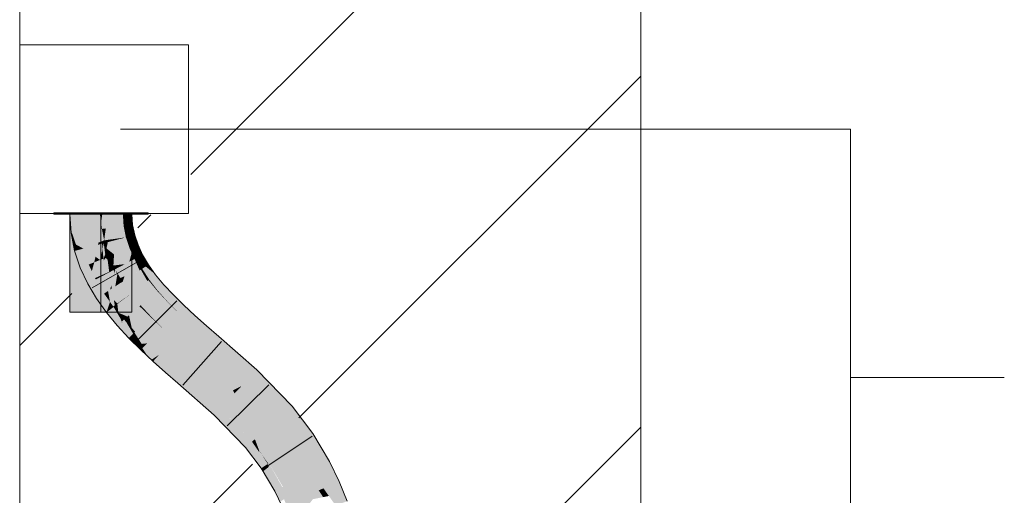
# Model space of a CAD drawing. Extents: x -620 to 3480, y 62 to 1102.
# Tile 219 of 256: x 245.6 to 249.57, y 787.5 to 789.42. Entities that reach past the tile are written whole.
import ezdxf
from ezdxf.lldxf.tags import DXFTag

# ---------------------------------------------------------------- set-up
doc = ezdxf.new("R2010")
doc.units = 0
doc.layers.get('0').update_dxf_attribs({"lineweight": 13})
for name, color, linetype, lineweight, true_color in [('E_Betonbaudose', 1, 'Continuous', 13, 0xff0000), ('E_Detail_Wandschraffur', 7, 'Continuous', 5, 0xc0c0c0), ('E_Leerrohr 25-A06G9STU8I', 7, 'Continuous', 9, 0xff8000), ('E_Leerrohr 25-Shading', 7, 'Continuous', 9, 0xff8000)]:
    doc.layers.add(name, color=color, linetype=linetype, lineweight=lineweight, true_color=true_color)
doc.layers.add('E_Detail_Linie_Text_Bem', color=7, linetype='Continuous', lineweight=13)
tags = doc.linetypes.add('fein_strichliert', pattern=[4, 1, -2, 1]).pattern_tags.tags
tags[8:9] = [DXFTag(74, 4), DXFTag(75, 0), DXFTag(340, '0'), DXFTag(46, 0.0), DXFTag(50, 0.0), DXFTag(44, 0.0), DXFTag(45, 0.0)]
tags[6:7] = [DXFTag(74, 4), DXFTag(75, 0), DXFTag(340, '0'), DXFTag(46, 0.0), DXFTag(50, 0.0), DXFTag(44, 0.0), DXFTag(45, 0.0)]
tags[4:5] = [DXFTag(74, 4), DXFTag(75, 0), DXFTag(340, '0'), DXFTag(46, 0.0), DXFTag(50, 0.0), DXFTag(44, 0.0), DXFTag(45, 0.0)]
tags = doc.linetypes.add('STRICHPUNKT2-A06G9STV8I', pattern=[12.7, 6.35, -3.175, 0, -3.175]).pattern_tags.tags
tags[10:11] = [DXFTag(74, 4), DXFTag(75, 0), DXFTag(340, '0'), DXFTag(46, 0.0), DXFTag(50, 0.0), DXFTag(44, 0.0), DXFTag(45, 0.0)]
tags[8:9] = [DXFTag(74, 4), DXFTag(75, 0), DXFTag(340, '0'), DXFTag(46, 0.0), DXFTag(50, 0.0), DXFTag(44, 0.0), DXFTag(45, 0.0)]
tags[6:7] = [DXFTag(74, 4), DXFTag(75, 0), DXFTag(340, '0'), DXFTag(46, 0.0), DXFTag(50, 0.0), DXFTag(44, 0.0), DXFTag(45, 0.0)]
tags[4:5] = [DXFTag(74, 4), DXFTag(75, 0), DXFTag(340, '0'), DXFTag(46, 0.0), DXFTag(50, 0.0), DXFTag(44, 0.0), DXFTag(45, 0.0)]

# ---------------------------------------------------------------- blocks, each defined once
blk = doc.blocks.new('Shading-A06G9SG58I', base_point=(245.9355, 771.2183))
at = {"layer": 'E_Leerrohr 25-Shading', "color": 31, "true_color": 0xecb67f}
for points in [[(245.8023, 788.6382), (245.7397, 788.6382), (245.8026, 788.6323), (245.7397, 788.6323)], [(245.8388, 788.6382), (245.8023, 788.6382), (245.8387, 788.6323), (245.8026, 788.6323)], [(245.8047, 788.6323), (245.9297, 788.5926), (245.9274, 788.6323)], [(245.9297, 788.5926), (245.8047, 788.6323), (245.9297, 788.3604), (245.8047, 788.5069)], [(245.8387, 788.6323), (245.9297, 788.6323), (245.8388, 788.6382), (245.9297, 788.6382)], [(245.9297, 788.5926), (245.9297, 788.6323), (245.9274, 788.6323)], [(245.9409, 788.6382), (245.9297, 788.6382), (245.9409, 788.6323), (245.9297, 788.6323)], [(245.9362, 788.6323), (245.9297, 788.2382), (245.9362, 788.2382)], [(245.9362, 788.6323), (245.9351, 788.6323), (245.9297, 788.2382), (245.9297, 788.5926)], [(245.9351, 788.6323), (245.9297, 788.6323), (245.9297, 788.5926)], [(245.9362, 788.2382), (246.0547, 788.2382), (245.9362, 788.6323), (246.0547, 788.6323)], [(245.9674, 788.6382), (245.9409, 788.6382), (245.9674, 788.6323), (245.9409, 788.6323)], [(245.9674, 788.6382), (245.9674, 788.6323), (245.9688, 788.6382), (245.9688, 788.6323)], [(246.041, 788.6382), (245.9688, 788.6382), (246.0407, 788.6323), (245.9688, 788.6323)], [(246.0448, 788.6323), (246.0456, 788.6382), (246.0407, 788.6323), (246.041, 788.6382)], [(246.0521, 788.6323), (246.0534, 788.6382), (246.0448, 788.6323), (246.0456, 788.6382)], [(246.0615, 788.6323), (246.0632, 788.6382), (246.0521, 788.6323), (246.0534, 788.6382)], [(246.0738, 788.6382), (246.0632, 788.6382), (246.0718, 788.6323), (246.0615, 788.6323)], [(246.0718, 788.6323), (246.1197, 788.6323), (246.0738, 788.6382), (246.1197, 788.6382)], [(245.8047, 788.5069), (245.8047, 788.2382), (245.9297, 788.3604), (245.9297, 788.2382)]]:
    blk.add_solid(points, dxfattribs=at)
at = {"layer": 'E_Leerrohr 25-Shading', "color": 43, "true_color": 0xd7ab7f}
for points in [[(245.8047, 788.6323), (245.8097, 788.5568), (245.8131, 788.5573)], [(245.846, 788.5616), (245.8413, 788.6323), (245.8131, 788.5573), (245.8047, 788.6323)], [(246.0194, 788.6323), (246.0181, 788.6323), (246.0212, 788.5845)], [(246.0224, 788.5847), (246.0217, 788.6323), (246.0212, 788.5845), (246.0194, 788.6323)], [(246.0245, 788.585), (246.0249, 788.6323), (246.0224, 788.5847), (246.0217, 788.6323)], [(246.0273, 788.5853), (246.0285, 788.6323), (246.0245, 788.585), (246.0249, 788.6323)], [(246.0504, 788.5884), (246.0455, 788.6323), (246.0273, 788.5853), (246.0285, 788.6323)], [(246.0575, 788.5893), (246.0547, 788.6323), (246.0504, 788.5884), (246.0455, 788.6323)], [(246.0224, 788.5847), (246.0212, 788.5845), (246.0303, 788.5394)], [(246.0314, 788.5395), (246.0245, 788.585), (246.0303, 788.5394), (246.0224, 788.5847)], [(246.0332, 788.54), (246.0273, 788.5853), (246.0314, 788.5395), (246.0245, 788.585)], [(246.0643, 788.5482), (246.0504, 788.5884), (246.0332, 788.54), (246.0273, 788.5853)], [(246.0657, 788.5486), (246.0575, 788.5893), (246.0643, 788.5482), (246.0504, 788.5884)], [(245.8178, 788.5161), (245.8294, 788.5099), (245.8097, 788.5568), (245.8131, 788.5573)], [(245.8294, 788.5099), (245.8594, 788.494), (245.8131, 788.5573), (245.846, 788.5616)], [(246.0314, 788.5395), (246.0303, 788.5394), (246.0303, 788.5392)], [(246.0314, 788.5395), (246.0303, 788.5392), (246.0317, 788.5383)], [(246.0317, 788.5383), (246.0303, 788.5392), (246.0335, 788.5325), (246.0313, 788.5362)], [(246.0313, 788.5362), (246.045, 788.4952), (246.0335, 788.5325)], [(246.0332, 788.54), (246.0314, 788.5395), (246.0341, 788.5369), (246.0317, 788.5383)], [(246.0317, 788.5383), (246.0335, 788.5325), (246.0341, 788.5369), (246.037, 788.5265)], [(246.0341, 788.5369), (246.0643, 788.5482), (246.0332, 788.54)], [(246.0341, 788.5369), (246.079, 788.5087), (246.0643, 788.5482), (246.0678, 788.5424)], [(246.0341, 788.5369), (246.037, 788.5265), (246.079, 788.5087), (246.0536, 788.4986)], [(246.0678, 788.5424), (246.0657, 788.5486), (246.0643, 788.5482)], [(245.8178, 788.5161), (245.824, 788.4846), (245.8282, 788.4857)], [(245.8282, 788.4857), (245.8369, 788.488), (245.8178, 788.5161), (245.8294, 788.5099)], [(245.8369, 788.488), (245.8594, 788.494), (245.8294, 788.5099)], [(245.873, 788.4268), (245.8807, 788.4299), (245.8369, 788.488), (245.8594, 788.494)], [(246.0335, 788.5325), (246.045, 788.4952), (246.037, 788.5265), (246.0459, 788.4955)], [(246.037, 788.5265), (246.0459, 788.4955), (246.0536, 788.4986)], [(246.0538, 788.4764), (246.0454, 788.4954), (246.045, 788.4952)], [(246.0459, 788.4955), (246.0454, 788.4954), (246.0467, 788.4939)], [(246.0538, 788.4764), (246.0547, 788.4757), (246.0454, 788.4954), (246.0467, 788.4939)], [(246.0459, 788.4955), (246.0771, 788.4583), (246.0536, 788.4986), (246.0847, 788.4623)], [(246.0771, 788.4583), (246.0459, 788.4955), (246.0467, 788.4939)], [(246.0547, 788.4757), (246.0771, 788.4583), (246.0467, 788.4939)], [(246.0847, 788.4623), (246.0975, 788.4691), (246.0536, 788.4986), (246.079, 788.5087)], [(245.8282, 788.4857), (245.824, 788.4846), (245.8648, 788.4236), (245.8467, 788.4164)], [(245.8648, 788.4236), (245.873, 788.4268), (245.8282, 788.4857), (245.8369, 788.488)], [(246.0547, 788.4757), (246.0538, 788.4764), (246.055, 788.4749)], [(246.0558, 788.4741), (246.0538, 788.4764), (246.0602, 788.4625)], [(246.0717, 788.4554), (246.0771, 788.4583), (246.055, 788.4749), (246.0547, 788.4757)], [(246.0651, 788.452), (246.0558, 788.4741), (246.0602, 788.4625)], [(246.0651, 788.452), (246.0705, 788.4548), (246.0558, 788.4741), (246.069, 788.4586)], [(246.0651, 788.452), (246.0905, 788.4091), (246.0688, 788.4539), (246.0867, 788.4205)], [(246.0867, 788.4205), (246.0835, 788.4301), (246.0688, 788.4539), (246.0705, 788.4548)], [(246.0705, 788.4548), (246.0717, 788.4554), (246.069, 788.4586)], [(246.0835, 788.4301), (246.0762, 788.4515), (246.0705, 788.4548), (246.0717, 788.4554)], [(246.1151, 788.4251), (246.0771, 788.4583), (246.1101, 788.4219), (246.0717, 788.4554)], [(246.1151, 788.4251), (246.0847, 788.4623), (246.0771, 788.4583)], [(246.1197, 788.4316), (246.0975, 788.4691), (246.0847, 788.4623)], [(246.1151, 788.4251), (246.1212, 788.4291), (246.0847, 788.4623), (246.1197, 788.4316)], [(245.9088, 788.3695), (245.9062, 788.3751), (245.8467, 788.4164), (245.8648, 788.4236)], [(245.9088, 788.3695), (245.8467, 788.4164), (245.8764, 788.3524)], [(245.9062, 788.3751), (245.8807, 788.4299), (245.8648, 788.4236)], [(246.1101, 788.4219), (246.0762, 788.4515), (246.096, 788.4127)], [(246.096, 788.4127), (246.0762, 788.4515), (246.0934, 788.411), (246.0835, 788.4301)], [(246.0934, 788.411), (246.0835, 788.4301), (246.0922, 788.4102), (246.0867, 788.4205)], [(246.0867, 788.4205), (246.0905, 788.4091), (246.0922, 788.4102)], [(246.1101, 788.4219), (246.096, 788.4127), (246.15, 788.3889), (246.1005, 788.4057)], [(246.1422, 788.3998), (246.1328, 788.4129), (246.1101, 788.4219), (246.1151, 788.4251)], [(246.1101, 788.4219), (246.15, 788.3889), (246.1422, 788.3998)], [(246.1328, 788.4129), (246.1212, 788.4291), (246.1151, 788.4251)], [(246.0922, 788.4102), (246.0905, 788.4091), (246.0937, 788.4081)], [(246.0917, 788.4087), (246.0905, 788.4091), (246.1209, 788.3665)], [(246.1214, 788.3669), (246.0937, 788.4081), (246.1209, 788.3665), (246.0917, 788.4087)], [(246.0959, 788.4073), (246.0934, 788.411), (246.0937, 788.4081), (246.0922, 788.4102)], [(246.1005, 788.4057), (246.096, 788.4127), (246.0959, 788.4073), (246.0934, 788.411)], [(246.0959, 788.4073), (246.0937, 788.4081), (246.1223, 788.3676), (246.1214, 788.3669)], [(246.1223, 788.3676), (246.1242, 788.369), (246.0959, 788.4073), (246.1005, 788.4057)], [(246.1242, 788.369), (246.15, 788.3889), (246.1005, 788.4057)], [(246.1835, 788.3482), (246.15, 788.3889), (246.1577, 788.3256), (246.1242, 788.369)], [(245.9088, 788.3695), (245.8764, 788.3524), (245.9424, 788.3126), (245.9118, 788.2926)], [(246.1214, 788.3669), (246.1209, 788.3665), (246.1559, 788.3241)], [(246.1563, 788.3245), (246.1223, 788.3676), (246.1559, 788.3241), (246.1214, 788.3669)], [(246.1577, 788.3256), (246.1242, 788.369), (246.1563, 788.3245), (246.1223, 788.3676)], [(246.2213, 788.3073), (246.1835, 788.3482), (246.1958, 788.2826), (246.1577, 788.3256)], [(245.9663, 788.2791), (245.9424, 788.3126), (245.9517, 788.2366), (245.9118, 788.2926)], [(246.1577, 788.3256), (246.1559, 788.3241), (246.1958, 788.2826), (246.195, 788.2819)], [(246.2629, 788.2661), (246.2213, 788.3073), (246.2378, 788.2399), (246.1958, 788.2826)], [(245.9663, 788.2791), (245.9517, 788.2366), (245.9772, 788.2561)], [(245.9772, 788.2561), (245.9517, 788.2366), (246.0094, 788.1961), (245.9952, 788.1837)], [(245.9807, 788.2589), (245.9663, 788.2791), (245.9772, 788.2561)], [(246.0125, 788.1988), (245.9804, 788.2586), (246.0094, 788.1961), (245.9772, 788.2561)], [(246.0125, 788.1988), (245.9807, 788.2589), (245.9804, 788.2586)], [(245.9807, 788.2589), (246.0089, 788.2115), (245.9888, 788.2491)], [(245.9807, 788.2589), (246.0125, 788.1988), (246.0089, 788.2115), (246.0134, 788.1996)], [(246.1958, 788.2826), (246.195, 788.2819), (246.2378, 788.2399), (246.2376, 788.2396)], [(246.2629, 788.2661), (246.2376, 788.2396), (246.3077, 788.2245), (246.2831, 788.1974)], [(246.0089, 788.2115), (246, 788.2355), (245.9888, 788.2491)], [(246.0134, 788.1996), (246.0228, 788.2078), (246, 788.2355)], [(246.3077, 788.2245), (246.2831, 788.1974), (246.3549, 788.1825), (246.3308, 788.155)], [(246.0094, 788.1961), (245.9952, 788.1837), (246.0445, 788.1365), (246.0415, 788.1336)], [(246.0475, 788.1394), (246.0125, 788.1988), (246.0445, 788.1365), (246.0094, 788.1961)], [(246.0125, 788.1988), (246.0164, 788.1922), (246.0134, 788.1996)], [(246.0164, 788.1922), (246.0475, 788.1394), (246.0134, 788.1996), (246.0228, 788.2078)], [(246.0228, 788.2078), (246.0475, 788.1394), (246.0313, 788.1986), (246.0595, 788.1509)], [(246.0595, 788.1509), (246.0625, 788.1539), (246.0313, 788.1986), (246.0444, 788.1844)], [(246.0444, 788.1844), (246.0625, 788.1539), (246.0538, 788.1743), (246.0646, 788.1559)], [(246.3549, 788.1825), (246.3308, 788.155), (246.4047, 788.1393), (246.3805, 788.1118)], [(246.0678, 788.1075), (246.0475, 788.1394), (246.0547, 788.1205), (246.0445, 788.1365)], [(246.0475, 788.1394), (246.0678, 788.1075), (246.0595, 788.1509), (246.0859, 788.1093)], [(246.0646, 788.1559), (246.0679, 788.1591), (246.0538, 788.1743)], [(246.0859, 788.1093), (246.0905, 788.1097), (246.0595, 788.1509), (246.0625, 788.1539)], [(246.0625, 788.1539), (246.0905, 788.1097), (246.0646, 788.1559), (246.0938, 788.11)], [(246.0938, 788.11), (246.1152, 788.1121), (246.0646, 788.1559), (246.0679, 788.1591)], [(246.4047, 788.1393), (246.3805, 788.1118), (246.5573, 788.0049), (246.5321, 787.9784)], [(246.0445, 788.1365), (246.0415, 788.1336), (246.0547, 788.1205)], [(246.0678, 788.1075), (246.0898, 788.0857), (246.0859, 788.1093), (246.0965, 788.0926)], [(246.0965, 788.0926), (246.0994, 788.0956), (246.0859, 788.1093), (246.0905, 788.1097)], [(246.0905, 788.1097), (246.0994, 788.0956), (246.0938, 788.11), (246.1015, 788.0978)], [(246.1015, 788.0978), (246.1152, 788.1121), (246.0938, 788.11)], [(246.1328, 788.0458), (246.1352, 788.0474), (246.0994, 788.0956), (246.1015, 788.0978)], [(246.1352, 788.0474), (246.1642, 788.0666), (246.1015, 788.0978), (246.1152, 788.1121)], [(246.0965, 788.0926), (246.0898, 788.0857), (246.1197, 788.0579)], [(246.1328, 788.0458), (246.0994, 788.0956), (246.1197, 788.0579), (246.0965, 788.0926)], [(246.1401, 788.0401), (246.1642, 788.0666), (246.1352, 788.0474)], [(246.2141, 788.0222), (246.1642, 788.0666), (246.1422, 788.0372), (246.1401, 788.0401)], [(246.1395, 788.0395), (246.1401, 788.0401), (246.1328, 788.0458), (246.1352, 788.0474)], [(246.1401, 788.0401), (246.1395, 788.0395), (246.1422, 788.0372)], [(246.2141, 788.0222), (246.1422, 788.0372), (246.1899, 787.9946)], [(246.2141, 788.0222), (246.1899, 787.9946), (246.264, 787.9789), (246.2399, 787.9514)], [(246.264, 787.9789), (246.2399, 787.9514), (246.4104, 787.8502), (246.3851, 787.8236)], [(246.6997, 787.8588), (246.5573, 788.0049), (246.5472, 787.9629), (246.5321, 787.9784)], [(246.6997, 787.8588), (246.5472, 787.9629), (246.6895, 787.8498)], [(246.5472, 787.9629), (246.6722, 787.8345), (246.6895, 787.8498)], [(246.4292, 787.8308), (246.4104, 787.8502), (246.5123, 787.6932), (246.3851, 787.8236)], [(246.4292, 787.8308), (246.5123, 787.6932), (246.538, 787.7159)], [(246.5397, 787.7175), (246.4292, 787.8308), (246.538, 787.7159)], [(246.7829, 787.7487), (246.7744, 787.7598), (246.6722, 787.8345), (246.6895, 787.8498)], [(246.7829, 787.7487), (246.6722, 787.8345), (246.7525, 787.7283)], [(246.7744, 787.7598), (246.6997, 787.8588), (246.6895, 787.8498)], [(246.7829, 787.7487), (246.7525, 787.7283), (246.8495, 787.6367), (246.8174, 787.6191)], [(246.5753, 787.6093), (246.5668, 787.6741), (246.5123, 787.6932), (246.538, 787.7159)], [(246.538, 787.7159), (246.5668, 787.6741), (246.5397, 787.7175), (246.566, 787.6805)], [(246.566, 787.6805), (246.5657, 787.683), (246.5397, 787.7175)], [(246.5767, 787.6655), (246.5657, 787.683), (246.566, 787.6805)], [(246.6033, 787.6281), (246.6057, 787.6297), (246.5766, 787.6656), (246.5657, 787.683)], [(246.6001, 787.6259), (246.6012, 787.6267), (246.566, 787.6805), (246.5767, 787.6655)], [(246.6001, 787.6259), (246.566, 787.6805), (246.5668, 787.6741)], [(246.5668, 787.6741), (246.5753, 787.6093), (246.6001, 787.6259)], [(246.6012, 787.6267), (246.6033, 787.6281), (246.5766, 787.6656)], [(246.6057, 787.615), (246.6001, 787.6259), (246.5827, 787.5969), (246.5753, 787.6093)], [(246.6511, 787.5279), (246.6012, 787.6267), (246.6504, 787.5275), (246.6001, 787.6259)], [(246.6511, 787.5279), (246.6552, 787.5302), (246.6012, 787.6267), (246.6033, 787.6281)], [(246.6033, 787.6281), (246.6552, 787.5302), (246.6057, 787.6297), (246.6602, 787.5329)], [(246.8495, 787.6367), (246.8174, 787.6191), (246.8884, 787.5564), (246.8549, 787.5416)], [(246.6504, 787.5275), (246.6057, 787.615), (246.6303, 787.5165), (246.5827, 787.5969)], [(246.8884, 787.5564), (246.8549, 787.5416), (246.9209, 787.4764), (246.8866, 787.4636)], [(246.667, 787.4848), (246.6504, 787.5275), (246.6508, 787.4738), (246.6303, 787.5165)], [(246.6781, 787.463), (246.6511, 787.5279), (246.6759, 787.462), (246.6504, 787.5275)], [(246.6781, 787.463), (246.6816, 787.4645), (246.6511, 787.5279), (246.6552, 787.5302)], [(246.6552, 787.5302), (246.6816, 787.4645), (246.6602, 787.5329), (246.6884, 787.4676)], [(246.6602, 787.5329), (246.6884, 787.4676), (246.6624, 787.5341), (246.6922, 787.4692)], [(246.6922, 787.4692), (246.6934, 787.4698), (246.6624, 787.5341)]]:
    blk.add_solid(points, dxfattribs=at)
at = {"layer": 'E_Leerrohr 25-Shading', "color": 31, "true_color": 0xfabd7f}
for points in [[(245.846, 788.5616), (245.9258, 788.6323), (245.8413, 788.6323)], [(245.9258, 788.6323), (245.846, 788.5616), (245.9287, 788.6103), (245.9269, 788.5722)], [(245.9258, 788.6323), (245.9304, 788.5975), (245.9297, 788.6323)], [(245.9304, 788.5975), (245.9336, 788.5731), (245.9297, 788.6323)], [(245.9389, 788.6323), (245.9297, 788.6323), (245.9401, 788.5739), (245.9336, 788.5731)], [(245.9401, 788.5739), (245.9494, 788.5751), (245.9389, 788.6323), (245.952, 788.6323)], [(245.968, 788.6323), (245.952, 788.6323), (245.9655, 788.5773), (245.9494, 788.5751)], [(245.9841, 788.6323), (245.968, 788.6323), (245.9849, 788.5798), (245.9655, 788.5773)], [(245.9849, 788.5798), (246.0212, 788.5845), (245.9841, 788.6323), (246.0181, 788.6323)], [(245.9195, 788.5178), (245.9337, 788.5234), (245.9269, 788.5722), (245.9309, 788.5727)], [(245.9269, 788.5722), (245.9309, 788.5727), (245.9287, 788.6103), (245.9304, 788.5975)], [(245.9309, 788.5727), (245.9336, 788.5731), (245.9304, 788.5975)], [(245.9337, 788.5234), (245.9428, 788.5271), (245.9309, 788.5727), (245.9336, 788.5731)], [(245.9401, 788.5739), (245.9336, 788.5731), (245.9428, 788.5271)], [(245.9428, 788.5271), (245.9494, 788.5751), (245.9401, 788.5739)], [(245.9655, 788.5773), (245.9494, 788.5751), (245.9589, 788.5293), (245.9428, 788.5271)], [(245.9849, 788.5798), (245.9655, 788.5773), (245.9845, 788.5328), (245.9589, 788.5293)], [(245.9845, 788.5328), (246.0303, 788.5392), (245.9849, 788.5798), (246.0212, 788.5845)], [(245.846, 788.5616), (245.8594, 788.494), (245.9269, 788.5722), (245.9195, 788.5178)], [(246.045, 788.4952), (246.0303, 788.5392), (245.9825, 788.4703), (245.9844, 788.527)], [(245.9844, 788.527), (246.0303, 788.5392), (245.9845, 788.5328)], [(245.9195, 788.5178), (245.8594, 788.494), (245.9183, 788.5096)], [(245.8594, 788.494), (245.9078, 788.4609), (245.9183, 788.5096)], [(245.8807, 788.4299), (245.903, 788.4388), (245.8594, 788.494), (245.9078, 788.4609)], [(245.9078, 788.4609), (245.9266, 788.4482), (245.9343, 788.5138), (245.9362, 788.4926)], [(245.9078, 788.4609), (245.9343, 788.5138), (245.9183, 788.5096)], [(245.9343, 788.5138), (245.9337, 788.5234), (245.9183, 788.5096), (245.9195, 788.5178)], [(245.9412, 788.5156), (245.9428, 788.5271), (245.9343, 788.5138), (245.9337, 788.5234)], [(245.9362, 788.4926), (245.9412, 788.5156), (245.9343, 788.5138)], [(245.9471, 788.4713), (245.9412, 788.5156), (245.9399, 788.4534), (245.9362, 788.4926)], [(245.9412, 788.5156), (245.9434, 788.5162), (245.9428, 788.5271)], [(245.9434, 788.5162), (245.9412, 788.5156), (245.9475, 788.4731), (245.9471, 788.4713)], [(245.9428, 788.5271), (245.9449, 788.5166), (245.9589, 788.5293), (245.9576, 788.52)], [(245.9434, 788.5162), (245.9449, 788.5166), (245.9428, 788.5271)], [(245.9434, 788.5162), (245.9521, 788.4948), (245.9449, 788.5166)], [(245.9521, 788.4948), (245.9434, 788.5162), (245.9475, 788.4731)], [(245.9576, 788.52), (245.9449, 788.5166), (245.9521, 788.4948)], [(245.9521, 788.4948), (245.9475, 788.4731), (245.9555, 788.4596), (245.949, 788.457)], [(245.9825, 788.4703), (245.9844, 788.527), (245.9521, 788.4948), (245.9576, 788.52)], [(245.9825, 788.4703), (245.9521, 788.4948), (245.9629, 788.4626)], [(245.9555, 788.4596), (245.9629, 788.4626), (245.9521, 788.4948)], [(245.9576, 788.52), (245.9844, 788.527), (245.9589, 788.5293), (245.9845, 788.5328)], [(246.0261, 788.4314), (246.0439, 788.4948), (245.98, 788.4258), (245.9825, 788.4703)], [(246.0261, 788.4314), (246.045, 788.4952), (246.0439, 788.4948)], [(246.0261, 788.4314), (246.0437, 788.4407), (246.045, 788.4952), (246.0538, 788.4764)], [(245.903, 788.4388), (245.9266, 788.4482), (245.9078, 788.4609)], [(245.9362, 788.4926), (245.9266, 788.4482), (245.9399, 788.4534)], [(245.9471, 788.4713), (245.9399, 788.4534), (245.9435, 788.4549)], [(245.9399, 788.4534), (245.9409, 788.4456), (245.9435, 788.4549)], [(245.9409, 788.4456), (245.9476, 788.3934), (245.949, 788.457), (245.9566, 788.3973)], [(245.9409, 788.4456), (245.949, 788.457), (245.9435, 788.4549)], [(245.949, 788.457), (245.9471, 788.4713), (245.9435, 788.4549)], [(245.9471, 788.4713), (245.949, 788.457), (245.9475, 788.4731)], [(245.9555, 788.4596), (245.949, 788.457), (245.9568, 788.4492)], [(245.9568, 788.4492), (245.949, 788.457), (245.963, 788.4001), (245.9566, 788.3973)], [(245.9629, 788.4626), (245.9555, 788.4596), (245.98, 788.4258), (245.9568, 788.4492)], [(245.9825, 788.4703), (245.9629, 788.4626), (245.98, 788.4258)], [(246.0474, 788.4537), (246.0437, 788.4407), (246.0602, 788.4625), (246.0651, 788.452)], [(246.0538, 788.4764), (246.0474, 788.4537), (246.0602, 788.4625)], [(245.903, 788.4388), (245.8807, 788.4299), (245.8931, 788.4033)], [(245.9062, 788.3751), (245.9266, 788.4482), (245.8931, 788.4033), (245.903, 788.4388)], [(245.9266, 788.4482), (245.9062, 788.3751), (245.9399, 788.4534), (245.9476, 788.3934)], [(245.98, 788.4258), (245.9568, 788.4492), (245.9814, 788.4083), (245.963, 788.4001)], [(246.0261, 788.4314), (245.98, 788.4258), (245.987, 788.4108)], [(245.9814, 788.4083), (245.987, 788.4108), (245.98, 788.4258)], [(246.0261, 788.4314), (245.987, 788.4108), (246.0078, 788.3755)], [(246.0078, 788.3755), (246.0246, 788.3824), (246.0261, 788.4314), (246.0437, 788.4407)], [(246.0437, 788.4407), (246.0246, 788.3824), (246.0651, 788.452), (246.085, 788.4069)], [(246.085, 788.4069), (246.0905, 788.4091), (246.0651, 788.452)], [(245.9062, 788.3751), (245.9088, 788.3695), (245.9476, 788.3934), (245.948, 788.3902)], [(245.948, 788.3902), (245.9088, 788.3695), (245.9584, 788.323), (245.9424, 788.3126)], [(245.948, 788.3902), (245.9569, 788.3949), (245.9476, 788.3934), (245.9566, 788.3973)], [(245.9672, 788.3287), (245.9569, 788.3949), (245.9584, 788.323), (245.948, 788.3902)], [(245.963, 788.4001), (245.9566, 788.3973), (245.9633, 788.3983), (245.9569, 788.3949)], [(245.9633, 788.3983), (245.9569, 788.3949), (245.9714, 788.3461), (245.9672, 788.3287)], [(245.9814, 788.4083), (245.963, 788.4001), (245.9815, 788.4078), (245.9633, 788.3983)], [(245.9815, 788.4078), (245.9633, 788.3983), (245.9829, 788.3938), (245.9714, 788.3461)], [(245.9879, 788.3422), (245.9829, 788.3938), (245.9734, 788.3328), (245.9714, 788.3461)], [(245.9815, 788.4078), (245.987, 788.4108), (245.9814, 788.4083)], [(245.9829, 788.3938), (245.987, 788.4108), (245.9815, 788.4078)], [(245.9958, 788.3907), (245.987, 788.4108), (245.9879, 788.3422), (245.9829, 788.3938)], [(245.9947, 788.3976), (245.987, 788.4108), (245.9958, 788.3907)], [(245.9958, 788.3907), (245.9879, 788.3422), (246.0019, 788.3514)], [(246.0078, 788.3755), (245.9947, 788.3976), (246.0107, 788.3571), (245.9958, 788.3907)], [(246.0107, 788.3571), (245.9958, 788.3907), (246.0019, 788.3514)], [(246.0165, 788.3608), (246.0178, 788.3617), (246.0078, 788.3755), (246.0246, 788.3824)], [(246.0107, 788.3571), (246.0165, 788.3608), (246.0078, 788.3755)], [(246.0855, 788.4058), (246.0165, 788.3608), (246.1066, 788.3555), (246.0508, 788.3127)], [(246.0246, 788.3824), (246.0178, 788.3617), (246.085, 788.4069), (246.0855, 788.4058)], [(246.0855, 788.4058), (246.0905, 788.4091), (246.085, 788.4069)], [(246.1066, 788.3555), (246.1167, 788.3632), (246.0855, 788.4058), (246.0905, 788.4091)], [(246.1167, 788.3632), (246.1209, 788.3665), (246.0905, 788.4091)], [(245.9714, 788.3461), (245.9672, 788.3287), (245.9734, 788.3328)], [(245.9956, 788.2725), (245.9879, 788.3422), (245.9818, 788.2866), (245.9734, 788.3328)], [(245.9879, 788.3422), (245.9956, 788.2725), (246.0019, 788.3514), (246.0137, 788.2857)], [(246.0137, 788.2857), (246.0224, 788.292), (246.0019, 788.3514), (246.0107, 788.3571)], [(246.0107, 788.3571), (246.0172, 788.3599), (246.0165, 788.3608)], [(246.0107, 788.3571), (246.0224, 788.292), (246.0172, 788.3599), (246.0286, 788.2965)], [(246.0286, 788.2965), (246.0508, 788.3127), (246.0172, 788.3599)], [(246.1066, 788.3555), (246.0508, 788.3127), (246.1289, 788.3005), (246.0894, 788.266)], [(246.1289, 788.3005), (246.144, 788.3137), (246.1066, 788.3555), (246.1167, 788.3632)], [(246.144, 788.3137), (246.1559, 788.3241), (246.1167, 788.3632), (246.1209, 788.3665)], [(245.9584, 788.323), (245.9424, 788.3126), (245.9663, 788.2791)], [(245.9794, 788.2607), (245.9672, 788.3287), (245.9663, 788.2791), (245.9584, 788.323)], [(245.9734, 788.3328), (245.9672, 788.3287), (245.9856, 788.2653), (245.9794, 788.2607)], [(246.0224, 788.292), (246.0226, 788.291), (246.0286, 788.2965), (246.0287, 788.2957)], [(246.0367, 788.22), (246.0428, 788.2253), (246.0226, 788.291), (246.0287, 788.2957)], [(246.0287, 788.2957), (246.0508, 788.3127), (246.0286, 788.2965)], [(246.0428, 788.2253), (246.0894, 788.266), (246.0287, 788.2957), (246.0508, 788.3127)], [(246.1289, 788.3005), (246.0894, 788.266), (246.1523, 788.2406), (246.1314, 788.2205)], [(246.195, 788.2819), (246.1559, 788.3241), (246.1523, 788.2406), (246.1289, 788.3005)], [(245.9856, 788.2653), (245.9794, 788.2607), (245.986, 788.2629), (245.9807, 788.2589)], [(245.986, 788.2629), (245.9807, 788.2589), (245.9888, 788.2491)], [(245.9818, 788.2866), (245.9856, 788.2653), (245.9882, 788.2672)], [(245.9956, 788.2725), (245.9818, 788.2866), (245.9882, 788.2672)], [(245.9882, 788.2672), (245.9856, 788.2653), (245.9889, 788.2651), (245.986, 788.2629)], [(245.9888, 788.2491), (246, 788.2355), (245.986, 788.2629), (245.9889, 788.2651)], [(245.9958, 788.2704), (245.9956, 788.2725), (245.9889, 788.2651), (245.9882, 788.2672)], [(246, 788.2355), (245.9958, 788.2704), (245.9889, 788.2651)], [(245.9956, 788.2725), (245.9958, 788.2704), (246.0137, 788.2857), (246.014, 788.2844)], [(246, 788.2355), (246.0259, 788.2245), (245.9958, 788.2704), (246.014, 788.2844)], [(246.014, 788.2844), (246.0226, 788.291), (246.0137, 788.2857), (246.0224, 788.292)], [(246.0259, 788.2245), (246.0367, 788.22), (246.014, 788.2844), (246.0226, 788.291)], [(246.0428, 788.2253), (246.051, 788.1872), (246.0849, 788.262), (246.1287, 788.2193)], [(246.1287, 788.2193), (246.1314, 788.2205), (246.0849, 788.262), (246.0894, 788.266)], [(246.195, 788.2819), (246.1314, 788.2205), (246.2376, 788.2396), (246.1764, 788.1758)], [(246.0228, 788.2078), (246.0283, 788.2126), (246, 788.2355), (246.0259, 788.2245)], [(246.0283, 788.2126), (246.0367, 788.22), (246.0259, 788.2245)], [(246.0444, 788.1844), (246.0367, 788.22), (246.0313, 788.1986), (246.0283, 788.2126)], [(246.0444, 788.1844), (246.051, 788.1872), (246.0367, 788.22), (246.0428, 788.2253)], [(246.0538, 788.1743), (246.1287, 788.2193), (246.051, 788.1872)], [(246.0538, 788.1743), (246.0679, 788.1591), (246.1287, 788.2193), (246.1294, 788.2185)], [(246.1294, 788.2185), (246.0679, 788.1591), (246.1758, 788.1752), (246.1152, 788.1121)], [(246.1294, 788.2185), (246.1314, 788.2205), (246.1287, 788.2193)], [(246.1764, 788.1758), (246.1314, 788.2205), (246.1758, 788.1752), (246.1294, 788.2185)], [(246.2376, 788.2396), (246.1764, 788.1758), (246.2831, 788.1974), (246.2236, 788.132)], [(246.0283, 788.2126), (246.0228, 788.2078), (246.0313, 788.1986)], [(246.051, 788.1872), (246.0444, 788.1844), (246.0538, 788.1743)], [(246.2831, 788.1974), (246.2236, 788.132), (246.3308, 788.155), (246.2724, 788.0886)], [(246.1764, 788.1758), (246.1152, 788.1121), (246.2236, 788.132), (246.1642, 788.0666)], [(246.3308, 788.155), (246.2724, 788.0886), (246.3805, 788.1118), (246.3223, 788.0453)], [(246.2236, 788.132), (246.1642, 788.0666), (246.2724, 788.0886), (246.2141, 788.0222)], [(246.5321, 787.9784), (246.3805, 788.1118), (246.4612, 787.9231), (246.3223, 788.0453)], [(246.2724, 788.0886), (246.2141, 788.0222), (246.3223, 788.0453), (246.264, 787.9789)], [(246.4612, 787.9231), (246.3223, 788.0453), (246.4104, 787.8502), (246.264, 787.9789)], [(246.5321, 787.9784), (246.4612, 787.9231), (246.4956, 787.9399)], [(246.5472, 787.9629), (246.5321, 787.9784), (246.4956, 787.9399)], [(246.4612, 787.9231), (246.4712, 787.9143), (246.4956, 787.9399)], [(246.6722, 787.8345), (246.5472, 787.9629), (246.4712, 787.9143), (246.4956, 787.9399)], [(246.4612, 787.9231), (246.4104, 787.8502), (246.4675, 787.9103)], [(246.4675, 787.9103), (246.4104, 787.8502), (246.5496, 787.7262), (246.5397, 787.7175)], [(246.4712, 787.9143), (246.4612, 787.9231), (246.4675, 787.9103)], [(246.606, 787.776), (246.4712, 787.9143), (246.5496, 787.7262), (246.4675, 787.9103)], [(246.6116, 787.7809), (246.6722, 787.8345), (246.4712, 787.9143)], [(246.606, 787.776), (246.6116, 787.7809), (246.4712, 787.9143)], [(246.7525, 787.7283), (246.6722, 787.8345), (246.6957, 787.6902), (246.6116, 787.7809)], [(246.6957, 787.6902), (246.6116, 787.7809), (246.6855, 787.6833), (246.606, 787.776)], [(246.6791, 787.679), (246.606, 787.776), (246.5657, 787.683), (246.5496, 787.7262)], [(246.606, 787.776), (246.6791, 787.679), (246.6855, 787.6833)], [(246.5496, 787.7262), (246.5397, 787.7175), (246.5657, 787.683)], [(246.8174, 787.6191), (246.7525, 787.7283), (246.7743, 787.5955), (246.6957, 787.6902)], [(246.6791, 787.679), (246.5657, 787.683), (246.6057, 787.6297)], [(246.6791, 787.679), (246.6057, 787.6297), (246.7399, 787.5766), (246.6624, 787.5341)], [(246.7592, 787.5872), (246.6855, 787.6833), (246.7456, 787.5797), (246.6791, 787.679)], [(246.6791, 787.679), (246.7399, 787.5766), (246.7456, 787.5797)], [(246.7743, 787.5955), (246.6957, 787.6902), (246.7592, 787.5872), (246.6855, 787.6833)], [(246.8064, 787.52), (246.7592, 787.5872), (246.7872, 787.5115), (246.7456, 787.5797)], [(246.8253, 787.5284), (246.7743, 787.5955), (246.8064, 787.52), (246.7592, 787.5872)], [(246.8549, 787.5416), (246.8174, 787.6191), (246.8253, 787.5284), (246.7743, 787.5955)], [(246.7399, 787.5766), (246.6624, 787.5341), (246.7742, 787.5057), (246.6934, 787.4698)], [(246.7456, 787.5797), (246.7399, 787.5766), (246.7872, 787.5115), (246.7742, 787.5057)], [(246.7828, 787.4844), (246.7742, 787.5057), (246.721, 787.4019), (246.6934, 787.4698)], [(246.7828, 787.4844), (246.8242, 787.4927), (246.7742, 787.5057), (246.8064, 787.52)], [(246.8242, 787.4927), (246.8473, 787.4974), (246.8064, 787.52), (246.8253, 787.5284)], [(246.8866, 787.4636), (246.8549, 787.5416), (246.8746, 787.4591), (246.8253, 787.5284)]]:
    blk.add_solid(points, dxfattribs=at)
blk = doc.blocks.new('Referenz-A06G9STY8I')
at = {"layer": 'E_Betonbaudose', "linetype": 'Continuous', "ltscale": 0.13}
for p, q in [((245.6028, 788.6347), (245.6028, 789.3147)), ((245.6028, 789.3147), (246.2828, 789.3147)), ((246.2828, 789.3147), (246.2828, 788.6347)), ((246.2828, 788.6347), (245.6028, 788.6347))]:
    blk.add_line(p, q, dxfattribs=at)
at = {"layer": 'E_Detail_Linie_Text_Bem', "linetype": 'Continuous', "ltscale": 0.13}
for p, q in [((248.1028, 810.9747), (248.1028, 770.9747)), ((245.6028, 770.9747), (245.6028, 798.9747))]:
    blk.add_line(p, q, dxfattribs=at)
at = {"layer": 'E_Detail_Linie_Text_Bem', "color": 0, "linetype": 'Continuous', "ltscale": 0.13}
for p, q in [((246.0087, 788.9747), (248.9466, 788.9747)), ((248.9466, 786.9747), (248.9466, 788.9747)), ((248.9466, 787.9747), (249.5661, 787.9747))]:
    blk.add_line(p, q, dxfattribs=at)
at = {"layer": 'E_Detail_Wandschraffur', "linetype": 'fein_strichliert', "ltscale": 0.13}
for p, q in [((246.2919, 788.7922), (248.1028, 790.6031)), ((246.0777, 788.578), (246.1301, 788.6304)), ((245.6028, 788.1031), (245.8122, 788.3125)), ((247.0404, 786.7123), (248.1028, 787.7747))]:
    blk.add_line(p, q, dxfattribs=at)
at = {"layer": 'E_Detail_Wandschraffur', "linetype": 'ByBlock', "ltscale": 0.13}
for p, q in [((246.7258, 787.8119), (248.1028, 789.1889)), ((246.2286, 787.3147), (246.54, 787.6261))]:
    blk.add_line(p, q, dxfattribs=at)
at = {"layer": 'E_Leerrohr 25-A06G9STU8I', "linetype": 'Continuous', "ltscale": 0.13}
for p, q in [((245.7397, 788.6382), (245.7397, 788.6322)), ((245.7397, 788.6382), (245.851, 788.6382)), ((245.7397, 788.6322), (245.851, 788.6322)), ((245.8047, 788.6322), (245.8047, 788.2382)), ((245.8047, 788.6322), (245.8779, 788.6322)), ((245.8047, 788.6322), (246.0547, 788.6322)), ((245.8047, 788.6322), (245.8097, 788.5568)), ((245.851, 788.6382), (246.0084, 788.6382)), ((245.851, 788.6322), (246.0084, 788.6322)), ((245.8779, 788.6322), (245.9815, 788.6322)), ((245.9815, 788.6322), (246.0547, 788.6322)), ((246.0084, 788.6382), (246.1197, 788.6382)), ((246.0084, 788.6322), (246.1197, 788.6322)), ((246.0547, 788.2382), (246.0547, 788.6322)), ((246.0547, 788.6322), (246.0575, 788.5893)), ((246.1197, 788.6322), (246.1197, 788.6382)), ((246.0575, 788.5893), (246.0657, 788.5486)), ((245.8097, 788.5568), (245.824, 788.4846)), ((246.0657, 788.5486), (246.079, 788.5087)), ((246.079, 788.5087), (246.0975, 788.469)), ((245.824, 788.4846), (245.8467, 788.4164)), ((246.0975, 788.469), (246.1212, 788.4291)), ((245.8467, 788.4164), (245.8764, 788.3524)), ((245.8944, 788.3365), (246.0989, 788.4523)), ((246.1212, 788.4291), (246.15, 788.3888)), ((246.15, 788.3888), (246.1835, 788.3482)), ((245.8764, 788.3524), (245.9118, 788.2926)), ((246.1835, 788.3482), (246.2213, 788.3073)), ((246.2213, 788.3073), (246.2629, 788.2661)), ((245.9118, 788.2926), (245.9517, 788.2366)), ((246.0692, 788.1167), (246.2353, 788.2829)), ((246.2629, 788.2661), (246.3077, 788.2245)), ((245.8047, 788.2382), (245.8779, 788.2382)), ((245.8779, 788.2382), (245.9815, 788.2382)), ((245.9517, 788.2366), (245.9952, 788.1837)), ((245.9815, 788.2382), (246.0547, 788.2382)), ((246.3077, 788.2245), (246.3549, 788.1825)), ((245.9952, 788.1837), (246.0415, 788.1336)), ((246.3549, 788.1825), (246.4047, 788.1393)), ((246.4047, 788.1393), (246.5573, 788.0049)), ((246.0415, 788.1336), (246.0898, 788.0857)), ((246.2596, 787.9439), (246.4153, 788.12)), ((246.0898, 788.0857), (246.1395, 788.0395)), ((246.1395, 788.0395), (246.1899, 787.9947)), ((246.1899, 787.9947), (246.2399, 787.9513)), ((246.5573, 788.0049), (246.6997, 787.8587)), ((246.2399, 787.9513), (246.3852, 787.8236)), ((246.4377, 787.7803), (246.605, 787.9454)), ((246.3852, 787.8236), (246.5123, 787.6932)), ((246.6997, 787.8587), (246.7829, 787.7487)), ((246.7829, 787.7487), (246.8495, 787.6367)), ((246.5849, 787.6077), (246.7807, 787.7377)), ((246.5123, 787.6932), (246.5753, 787.6093)), ((246.8495, 787.6367), (246.8884, 787.5564)), ((246.5753, 787.6093), (246.6303, 787.5165)), ((246.8884, 787.5564), (246.9209, 787.4764)), ((246.6303, 787.5165), (246.6599, 787.4549))]:
    blk.add_line(p, q, dxfattribs=at)
at = {"layer": 'E_Leerrohr 25-A06G9STU8I', "linetype": 'STRICHPUNKT2-A06G9STV8I', "lineweight": 5, "ltscale": 0.13}
blk.add_line((245.9297, 788.6322), (245.9297, 788.2382), dxfattribs=at)

msp = doc.modelspace()

# ---------------------------------------------------------------- block references
at = {"color": 8, "lineweight": 25, "ltscale": 0.25, "true_color": 0x808080}
msp.add_blockref('Referenz-A06G9STY8I', (0, 0), dxfattribs=at)
msp.add_blockref('Shading-A06G9SG58I', (245.9355, 771.2183))

doc.saveas('drawing.dxf')
